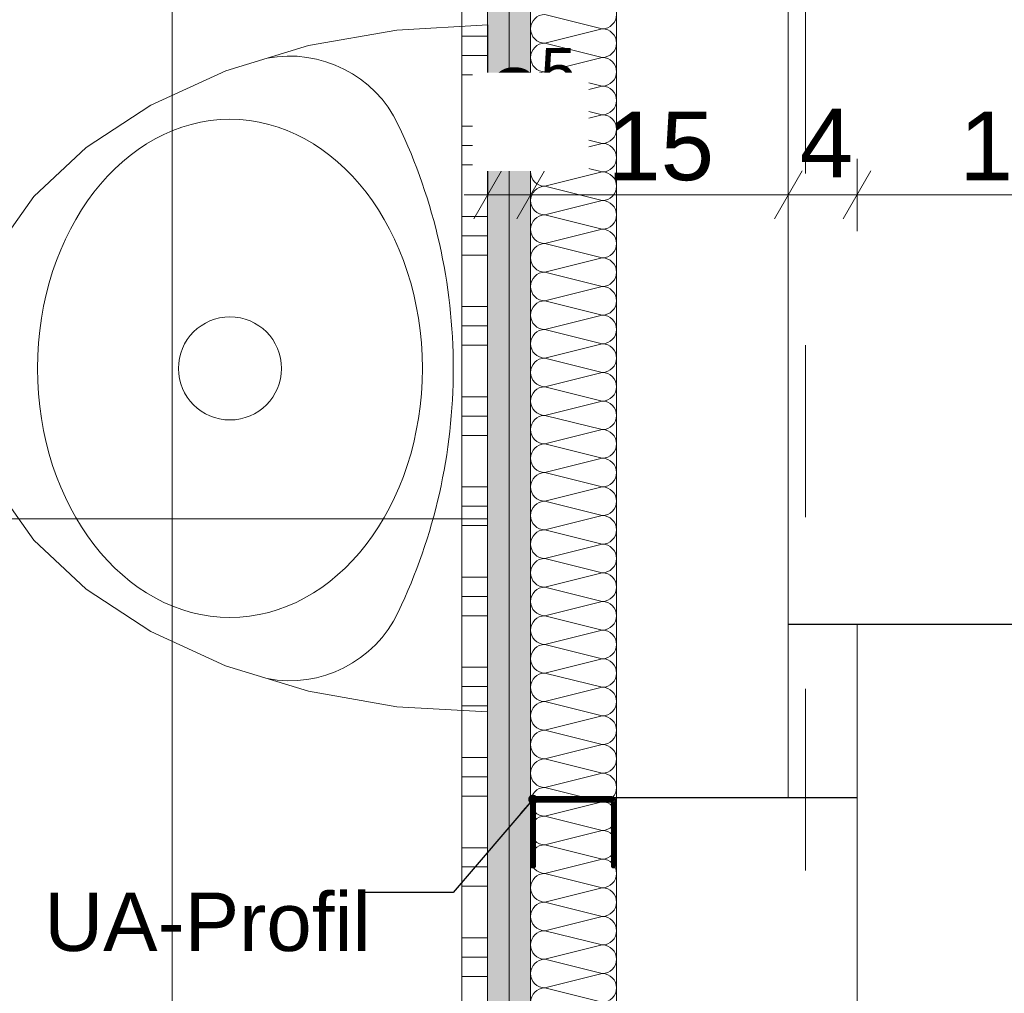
# Model space of a CAD drawing. Header units: metres. Extents: x -3.5 to 65.3, y -10.9 to 16.7.
# Tile 127 of 225: x 43.273 to 43.846, y 2.33 to 2.897. Entities that reach past the tile are written whole.
import ezdxf

# ---------------------------------------------------------------- set-up
doc = ezdxf.new("R2010")
doc.units = ezdxf.units.M
doc.header["$MEASUREMENT"] = 0
for name, pattern in [('DASHED', [0.015, 0.007, -0.008]), ('Strichlinie doppelt', [0.218722, 0.105833, -0.042333, 0.028222, -0.042333]), ('Wipeout_Contour', [1, 0, -1])]:
    doc.linetypes.add(name, pattern=pattern)
for name, color, linetype in [('102 - Bemaßung_ Beschriftung.Detail_ Ausschnitt', 7, 'Continuous'), ('451 - Universal.Achsen Raster', 7, 'Continuous'), ('654 - Abdeckung.Wand Belag', 7, 'Continuous'), ('660 - Unterkonstruktion.Trockenbau', 7, 'Continuous'), ('Neubau_102 - Bemaßung_ Beschriftung.Detail_ Ausschnitt', 7, 'Continuous'), ('Neubau_606 - Struktur.Wand Innen Ausbau', 7, 'Continuous'), ('Neubau_650 - Abdeckung.Fußboden Aufbau', 7, 'Continuous'), ('Neubau_702 - Einrichtung.Möbel Sanitär', 7, 'Continuous'), ('Neubau_802 - HKLSE.Sanitär', 7, 'Continuous')]:
    doc.layers.add(name, color=color, linetype=linetype)
doc.styles.add('ERSTELLTER_STIL_1', font='txt')
doc.dimstyles.new('ERSTELLTER_STIL__1', dxfattribs={"dimtxt": 0.04, "dimasz": 0.02128, "dimexe": 0.18, "dimexo": 0.0625, "dimgap": 0, "dimtad": 1, "dimtih": 1, "dimtoh": 1, "dimzin": 0, "dimdsep": 46, "dimtxsty": 'ERSTELLTER_STIL_1', "dimblk": 'ARROWHEAD_2', "dimblk1": 'ARROWHEAD_2', "dimblk2": 'ARROWHEAD_2', "dimcen": 0.09, "dimse1": 1, "dimse2": 1, "dimclrd": 7, "dimclre": 7, "dimclrt": 7, "dimazin": 0, "dimtfac": 1, "dimtdec": 4, "dimtmove": 0, "dimatfit": 3, "dimfxl": 1, "dimtolj": 1, "dimtzin": 0, "dimarcsym": 0})
doc.dimstyles.new('ERSTELLTER_STIL__2', dxfattribs={"dimtxt": 0.04, "dimasz": 0.02128, "dimexe": 0.18, "dimexo": 0.0625, "dimgap": 0, "dimtad": 1, "dimtih": 1, "dimtoh": 1, "dimzin": 0, "dimdsep": 46, "dimtxsty": 'ERSTELLTER_STIL_1', "dimblk": 'ARROWHEAD_2', "dimblk1": 'ARROWHEAD_2', "dimblk2": 'ARROWHEAD_2', "dimcen": 0.09, "dimse1": 1, "dimse2": 1, "dimclrd": 7, "dimclre": 7, "dimclrt": 7, "dimazin": 0, "dimtfac": 1, "dimtdec": 4, "dimtmove": 2, "dimatfit": 3, "dimfxl": 1, "dimtolj": 1, "dimtzin": 0, "dimarcsym": 0})
doc.dimstyles.new('ERSTELLTER_STIL__3', dxfattribs={"dimtxt": 0.04, "dimasz": 0.02128, "dimexe": 0.18, "dimexo": 0.0625, "dimgap": 0, "dimtad": 1, "dimzin": 0, "dimdsep": 46, "dimtxsty": 'ERSTELLTER_STIL_1', "dimblk": 'ARROWHEAD_2', "dimblk1": 'ARROWHEAD_2', "dimblk2": 'ARROWHEAD_2', "dimcen": 0.09, "dimse1": 1, "dimse2": 1, "dimclrd": 7, "dimclre": 7, "dimclrt": 7, "dimazin": 0, "dimtfac": 1, "dimtdec": 4, "dimtmove": 0, "dimatfit": 3, "dimfxl": 1, "dimtolj": 1, "dimtzin": 0, "dimarcsym": 0})
doc.dimstyles.new('ERSTELLTER_STIL__4', dxfattribs={"dimtxt": 0.04, "dimasz": 0.02128, "dimexe": 0.18, "dimexo": 0.0625, "dimgap": 0, "dimtad": 1, "dimzin": 0, "dimdsep": 46, "dimtxsty": 'ERSTELLTER_STIL_1', "dimblk": 'ARROWHEAD_2', "dimblk1": 'ARROWHEAD_2', "dimblk2": 'ARROWHEAD_2', "dimcen": 0.09, "dimse1": 1, "dimse2": 1, "dimclrd": 7, "dimclre": 7, "dimclrt": 7, "dimazin": 0, "dimtfac": 1, "dimtdec": 4, "dimtmove": 2, "dimatfit": 3, "dimfxl": 1, "dimtolj": 1, "dimtzin": 0, "dimarcsym": 0})
doc.dimstyles.new('ERSTELLTER_STIL__5', dxfattribs={"dimtxt": 0.04, "dimasz": 0.02128, "dimexe": 0.18, "dimexo": 0.0625, "dimgap": 0, "dimtad": 1, "dimtih": 1, "dimtoh": 1, "dimzin": 0, "dimdsep": 46, "dimtxsty": 'ERSTELLTER_STIL_1', "dimblk": 'ARROWHEAD_2', "dimblk1": 'ARROWHEAD_2', "dimblk2": 'ARROWHEAD_2', "dimcen": 0.09, "dimclrd": 7, "dimclre": 7, "dimclrt": 7, "dimazin": 0, "dimtfac": 1, "dimtdec": 4, "dimtmove": 0, "dimatfit": 3, "dimfxl": 1, "dimtolj": 1, "dimtzin": 0, "dimarcsym": 0})
doc.dimstyles.new('ERSTELLTER_STIL__6', dxfattribs={"dimtxt": 0.04, "dimasz": 0.02128, "dimexe": 0.18, "dimexo": 0.0625, "dimgap": 0, "dimtad": 1, "dimzin": 0, "dimdsep": 46, "dimtxsty": 'ERSTELLTER_STIL_1', "dimblk": 'ARROWHEAD_2', "dimblk1": 'ARROWHEAD_2', "dimblk2": 'ARROWHEAD_2', "dimcen": 0.09, "dimclrd": 7, "dimclre": 7, "dimclrt": 7, "dimazin": 0, "dimtfac": 1, "dimtdec": 4, "dimtmove": 0, "dimatfit": 3, "dimfxl": 1, "dimtolj": 1, "dimtzin": 0, "dimarcsym": 0})
doc.dimstyles.new('ERSTELLTER_STIL__7', dxfattribs={"dimtxt": 0.18, "dimasz": 0.010944, "dimexe": 0.18, "dimexo": 0.0625, "dimgap": 0, "dimtad": 0, "dimtih": 1, "dimtoh": 1, "dimdec": 4, "dimzin": 0, "dimdsep": 46, "dimcen": 0.09, "dimadec": 0, "dimazin": 0, "dimtfac": 1, "dimtdec": 4, "dimtmove": 0, "dimatfit": 3, "dimldrblk": 'ARROWHEAD_11', "dimfxl": 1, "dimtolj": 1, "dimtzin": 0, "dimarcsym": 0})
pattern_1 = [(45, (0, 0), (-0.0070710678, 0.0070710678), [0, -0.01])]

# ---------------------------------------------------------------- blocks, each defined once
blk = doc.blocks.new('*X67')
at = {"layer": 'Neubau_606 - Struktur.Wand Innen Ausbau', "color": 7, "linetype": 'Continuous', "lineweight": 5}
for p, q in [((43.57832, 2.90001), (43.61165, 2.89168)), ((43.57832, 2.88335), (43.61165, 2.89168)), ((43.57832, 2.88335), (43.61165, 2.87501)), ((43.57832, 2.86668), (43.61165, 2.87501)), ((43.57832, 2.86668), (43.61165, 2.85835)), ((43.57832, 2.85001), (43.61165, 2.85835)), ((43.57832, 2.85001), (43.61165, 2.84168)), ((43.57832, 2.83335), (43.61165, 2.84168)), ((43.57832, 2.83335), (43.61165, 2.82501)), ((43.57832, 2.81668), (43.61165, 2.82501)), ((43.57832, 2.81668), (43.61165, 2.80835)), ((43.57832, 2.80001), (43.61165, 2.80835)), ((43.57832, 2.80001), (43.61165, 2.79168)), ((43.57832, 2.78335), (43.61165, 2.79168)), ((43.57832, 2.78335), (43.61165, 2.77501)), ((43.57832, 2.76668), (43.61165, 2.77501)), ((43.57832, 2.76668), (43.61165, 2.75835)), ((43.57832, 2.75001), (43.61165, 2.75835)), ((43.57832, 2.75001), (43.61165, 2.74168)), ((43.57832, 2.73335), (43.61165, 2.74168)), ((43.57832, 2.73335), (43.61165, 2.72501)), ((43.57832, 2.71668), (43.61165, 2.72501)), ((43.57832, 2.71668), (43.61165, 2.70835)), ((43.57832, 2.70001), (43.61165, 2.70835)), ((43.57832, 2.70001), (43.61165, 2.69168)), ((43.57832, 2.68335), (43.61165, 2.69168)), ((43.57832, 2.68335), (43.61165, 2.67501)), ((43.57832, 2.66668), (43.61165, 2.67501)), ((43.57832, 2.66668), (43.61165, 2.65835)), ((43.57832, 2.65001), (43.61165, 2.65835)), ((43.57832, 2.65001), (43.61165, 2.64168)), ((43.57832, 2.63335), (43.61165, 2.64168)), ((43.57832, 2.63335), (43.61165, 2.62501)), ((43.57832, 2.61668), (43.61165, 2.62501)), ((43.57832, 2.61668), (43.61165, 2.60835)), ((43.57832, 2.60001), (43.61165, 2.60835)), ((43.57832, 2.60001), (43.61165, 2.59168)), ((43.57832, 2.58335), (43.61165, 2.59168)), ((43.57832, 2.58335), (43.61165, 2.57501)), ((43.57832, 2.56668), (43.61165, 2.57501)), ((43.57832, 2.56668), (43.61165, 2.55835)), ((43.57832, 2.55001), (43.61165, 2.55835)), ((43.57832, 2.55001), (43.61165, 2.54168)), ((43.57832, 2.53335), (43.61165, 2.54168)), ((43.57832, 2.53335), (43.61165, 2.52501)), ((43.57832, 2.51668), (43.61165, 2.52501)), ((43.57832, 2.51668), (43.61165, 2.50835)), ((43.57832, 2.50001), (43.61165, 2.50835)), ((43.57832, 2.50001), (43.61165, 2.49168)), ((43.57832, 2.48335), (43.61165, 2.49168)), ((43.57832, 2.48335), (43.61165, 2.47501)), ((43.57832, 2.46668), (43.61165, 2.47501)), ((43.57832, 2.46668), (43.61165, 2.45835)), ((43.57832, 2.45001), (43.61165, 2.45835)), ((43.57832, 2.45001), (43.61165, 2.44168)), ((43.57832, 2.43335), (43.61165, 2.44168)), ((43.57832, 2.43335), (43.61165, 2.42501)), ((43.57832, 2.41668), (43.61165, 2.42501)), ((43.57832, 2.41668), (43.61165, 2.40835)), ((43.57832, 2.40001), (43.61165, 2.40835)), ((43.57832, 2.40001), (43.61165, 2.39168)), ((43.57832, 2.38335), (43.61165, 2.39168)), ((43.57832, 2.38335), (43.61165, 2.37501)), ((43.57832, 2.36668), (43.61165, 2.37501)), ((43.57832, 2.36668), (43.61165, 2.35835)), ((43.57832, 2.35001), (43.61165, 2.35835)), ((43.57832, 2.35001), (43.61165, 2.34168)), ((43.57832, 2.33335), (43.61165, 2.34168)), ((43.57832, 2.33335), (43.61165, 2.32501))]:
    blk.add_line(p, q, dxfattribs=at)
for centre, start, end in [((43.57832, 2.89168), 90.00002, 180.00002), ((43.61165, 2.90001), 270.00002, 0.00002), ((43.57832, 2.89168), 180.00002, 270.00002), ((43.61165, 2.88335), 0.00002, 90.00002), ((43.57832, 2.87501), 90.00002, 180.00002), ((43.61165, 2.88335), 270.00002, 0.00002), ((43.57832, 2.87501), 180.00002, 270.00002), ((43.61165, 2.86668), 0.00002, 90.00002), ((43.57832, 2.85835), 90.00002, 180.00002), ((43.61165, 2.86668), 270.00002, 0.00002), ((43.57832, 2.85835), 180.00002, 270.00002), ((43.61165, 2.85001), 0.00002, 90.00002), ((43.57832, 2.84168), 90.00002, 180.00002), ((43.61165, 2.85001), 270.00002, 0.00002), ((43.57832, 2.84168), 180.00002, 270.00002), ((43.61165, 2.83335), 0.00002, 90.00002), ((43.57832, 2.82501), 90.00002, 180.00002), ((43.61165, 2.83335), 270.00002, 0.00002), ((43.57832, 2.82501), 180.00002, 270.00002), ((43.61165, 2.81668), 0.00002, 90.00002), ((43.57832, 2.80835), 90.00002, 180.00002), ((43.61165, 2.81668), 270.00002, 0.00002), ((43.57832, 2.80835), 180.00002, 270.00002), ((43.61165, 2.80001), 0.00002, 90.00002), ((43.57832, 2.79168), 90.00002, 180.00002), ((43.61165, 2.80001), 270.00002, 0.00002), ((43.57832, 2.79168), 180.00002, 270.00002), ((43.61165, 2.78335), 0.00002, 90.00002), ((43.57832, 2.77501), 90.00002, 180.00002), ((43.61165, 2.78335), 270.00002, 0.00002), ((43.57832, 2.77501), 180.00002, 270.00002), ((43.61165, 2.76668), 0.00002, 90.00002), ((43.57832, 2.75835), 90.00002, 180.00002), ((43.61165, 2.76668), 270.00002, 0.00002), ((43.57832, 2.75835), 180.00002, 270.00002), ((43.61165, 2.75001), 0.00002, 90.00002), ((43.57832, 2.74168), 90.00002, 180.00002), ((43.61165, 2.75001), 270.00002, 0.00002), ((43.57832, 2.74168), 180.00002, 270.00002), ((43.61165, 2.73335), 0.00002, 90.00002), ((43.57832, 2.72501), 90.00002, 180.00002), ((43.61165, 2.73335), 270.00002, 0.00002), ((43.57832, 2.72501), 180.00002, 270.00002), ((43.61165, 2.71668), 0.00002, 90.00002), ((43.57832, 2.70835), 90.00002, 180.00002), ((43.61165, 2.71668), 270.00002, 0.00002), ((43.57832, 2.70835), 180.00002, 270.00002), ((43.61165, 2.70001), 0.00002, 90.00002), ((43.57832, 2.69168), 90.00002, 180.00002), ((43.61165, 2.70001), 270.00002, 0.00002), ((43.57832, 2.69168), 180.00002, 270.00002), ((43.61165, 2.68335), 0.00002, 90.00002), ((43.57832, 2.67501), 90.00002, 180.00002), ((43.61165, 2.68335), 270.00002, 0.00002), ((43.57832, 2.67501), 180.00002, 270.00002), ((43.61165, 2.66668), 0.00002, 90.00002), ((43.57832, 2.65835), 90.00002, 180.00002), ((43.61165, 2.66668), 270.00002, 0.00002), ((43.57832, 2.65835), 180.00002, 270.00002), ((43.61165, 2.65001), 0.00002, 90.00002), ((43.57832, 2.64168), 90.00002, 180.00002), ((43.61165, 2.65001), 270.00002, 0.00002), ((43.57832, 2.64168), 180.00002, 270.00002), ((43.61165, 2.63335), 0.00002, 90.00002), ((43.57832, 2.62501), 90.00002, 180.00002), ((43.61165, 2.63335), 270.00002, 0.00002), ((43.57832, 2.62501), 180.00002, 270.00002), ((43.61165, 2.61668), 0.00002, 90.00002), ((43.57832, 2.60835), 90.00002, 180.00002), ((43.61165, 2.61668), 270.00002, 0.00002), ((43.57832, 2.60835), 180.00002, 270.00002), ((43.61165, 2.60001), 0.00002, 90.00002), ((43.57832, 2.59168), 90.00002, 180.00002), ((43.61165, 2.60001), 270.00002, 0.00002), ((43.57832, 2.59168), 180.00002, 270.00002), ((43.61165, 2.58335), 0.00002, 90.00002), ((43.57832, 2.57501), 90.00002, 180.00002), ((43.61165, 2.58335), 270.00002, 0.00002), ((43.57832, 2.57501), 180.00002, 270.00002), ((43.61165, 2.56668), 0.00002, 90.00002), ((43.57832, 2.55835), 90.00002, 180.00002), ((43.61165, 2.56668), 270.00002, 0.00002), ((43.57832, 2.55835), 180.00002, 270.00002), ((43.61165, 2.55001), 0.00002, 90.00002), ((43.57832, 2.54168), 90.00002, 180.00002), ((43.61165, 2.55001), 270.00002, 0.00002), ((43.57832, 2.54168), 180.00002, 270.00002), ((43.61165, 2.53335), 0.00002, 90.00002), ((43.57832, 2.52501), 90.00002, 180.00002), ((43.61165, 2.53335), 270.00002, 0.00002), ((43.57832, 2.52501), 180.00002, 270.00002), ((43.61165, 2.51668), 0.00002, 90.00002), ((43.57832, 2.50835), 90.00002, 180.00002), ((43.61165, 2.51668), 270.00002, 0.00002), ((43.57832, 2.50835), 180.00002, 270.00002), ((43.61165, 2.50001), 0.00002, 90.00002), ((43.57832, 2.49168), 90.00002, 180.00002), ((43.61165, 2.50001), 270.00002, 0.00002), ((43.57832, 2.49168), 180.00002, 270.00002), ((43.61165, 2.48335), 0.00002, 90.00002), ((43.57832, 2.47501), 90.00002, 180.00002), ((43.61165, 2.48335), 270.00002, 0.00002), ((43.57832, 2.47501), 180.00002, 270.00002), ((43.61165, 2.46668), 0.00002, 90.00002), ((43.57832, 2.45835), 90.00002, 180.00002), ((43.61165, 2.46668), 270.00002, 0.00002), ((43.57832, 2.45835), 180.00002, 270.00002), ((43.61165, 2.45001), 0.00002, 90.00002), ((43.57832, 2.44168), 90.00002, 180.00002), ((43.61165, 2.45001), 270.00002, 0.00002), ((43.57832, 2.44168), 180.00002, 270.00002), ((43.61165, 2.43335), 0.00002, 90.00002), ((43.57832, 2.42501), 90.00002, 180.00002), ((43.61165, 2.43335), 270.00002, 0.00002), ((43.57832, 2.42501), 180.00002, 270.00002), ((43.61165, 2.41668), 0.00002, 90.00002), ((43.57832, 2.40835), 90.00002, 180.00002), ((43.61165, 2.41668), 270.00002, 0.00002), ((43.57832, 2.40835), 180.00002, 270.00002), ((43.61165, 2.40001), 0.00002, 90.00002), ((43.57832, 2.39168), 90.00002, 180.00002), ((43.61165, 2.40001), 270.00002, 0.00002), ((43.57832, 2.39168), 180.00002, 270.00002), ((43.61165, 2.38335), 0.00002, 90.00002), ((43.57832, 2.37501), 90.00002, 180.00002), ((43.61165, 2.38335), 270.00002, 0.00002), ((43.57832, 2.37501), 180.00002, 270.00002), ((43.61165, 2.36668), 0.00002, 90.00002), ((43.57832, 2.35835), 90.00002, 180.00002), ((43.61165, 2.36668), 270.00002, 0.00002), ((43.57832, 2.35835), 180.00002, 270.00002), ((43.61165, 2.35001), 0.00002, 90.00002), ((43.57832, 2.34168), 90.00002, 180.00002), ((43.61165, 2.35001), 270.00002, 0.00002), ((43.57832, 2.34168), 180.00002, 270.00002), ((43.61165, 2.33335), 0.00002, 90.00002), ((43.57832, 2.32501), 90.00002, 180.00002), ((43.61165, 2.33335), 270.00002, 0.00002)]:
    blk.add_arc(centre, 0.00833, start, end, dxfattribs=at)
blk = doc.blocks.new('*X96')
at = {"layer": '654 - Abdeckung.Wand Belag', "color": 7, "linetype": 'Continuous', "lineweight": 5}
for p, q in [((43.52999, 2.8875), (43.54499, 2.8875)), ((43.52999, 2.87625), (43.54499, 2.87625)), ((43.52999, 2.865), (43.54499, 2.865)), ((43.52999, 2.835), (43.54499, 2.835)), ((43.52999, 2.82375), (43.54499, 2.82375)), ((43.52999, 2.8125), (43.54499, 2.8125)), ((43.52999, 2.7825), (43.54499, 2.7825)), ((43.52999, 2.77125), (43.54499, 2.77125)), ((43.52999, 2.76), (43.54499, 2.76)), ((43.52999, 2.73), (43.54499, 2.73)), ((43.52999, 2.71875), (43.54499, 2.71875)), ((43.52999, 2.7075), (43.54499, 2.7075)), ((43.52999, 2.6775), (43.54499, 2.6775)), ((43.52999, 2.66625), (43.54499, 2.66625)), ((43.52999, 2.655), (43.54499, 2.655)), ((43.52999, 2.625), (43.54499, 2.625)), ((43.52999, 2.61375), (43.54499, 2.61375)), ((43.52999, 2.6025), (43.54499, 2.6025)), ((43.52999, 2.5725), (43.54499, 2.5725)), ((43.52999, 2.56125), (43.54499, 2.56125)), ((43.52999, 2.55), (43.54499, 2.55)), ((43.52999, 2.52), (43.54499, 2.52)), ((43.52999, 2.50875), (43.54499, 2.50875)), ((43.52999, 2.4975), (43.54499, 2.4975)), ((43.52999, 2.4675), (43.54499, 2.4675)), ((43.52999, 2.45625), (43.54499, 2.45625)), ((43.52999, 2.445), (43.54499, 2.445)), ((43.52999, 2.415), (43.54499, 2.415)), ((43.52999, 2.40375), (43.54499, 2.40375)), ((43.52999, 2.3925), (43.54499, 2.3925)), ((43.52999, 2.3625), (43.54499, 2.3625)), ((43.52999, 2.35125), (43.54499, 2.35125)), ((43.52999, 2.34), (43.54499, 2.34))]:
    blk.add_line(p, q, dxfattribs=at)
blk = doc.blocks.new('*D177')
at = {"layer": '102 - Bemaßung_ Beschriftung.Detail_ Ausschnitt', "color": 7, "linetype": 'Continuous', "lineweight": 5}
for p, q in [((41.86494, 1.0763), (41.86494, 1.1183)), ((43.54499, 1.0763), (43.54499, 1.1183)), ((41.85186, 1.0833), (41.86802, 1.1113)), ((41.87302, 1.1113), (41.85686, 1.0833)), ((43.55307, 1.1113), (43.53691, 1.0833)), ((41.86494, 1.0973), (43.54499, 1.0973))]:
    blk.add_line(p, q, dxfattribs=at)
at = {"layer": '102 - Bemaßung_ Beschriftung.Detail_ Ausschnitt', "color": 7, "lineweight": 5, "insert": (42.65175, 1.1053), "char_height": 0.04, "attachment_point": 7, "style": 'ERSTELLTER_STIL_1'}
blk.add_mtext('\\A1;{\\pql;\\fArial|b0|i0|c0|p38;1,68}', dxfattribs=at)
blk = doc.blocks.new('ARROWHEAD_2')
at = {"color": 0, "linetype": 'Continuous', "lineweight": 0}
for p, q in [((-0.378, -0.655), (0.378, 0.655)), ((0, 0), (-1, 0))]:
    blk.add_line(p, q, dxfattribs=at)
blk = doc.blocks.new('*D178')
at = {"layer": '102 - Bemaßung_ Beschriftung.Detail_ Ausschnitt', "color": 7, "linetype": 'Continuous', "lineweight": 5}
for p, q in [((43.54499, 1.0763), (43.54499, 1.1183)), ((43.61999, 1.0763), (43.61999, 1.1183)), ((43.55307, 1.1113), (43.53691, 1.0833)), ((43.62807, 1.1113), (43.61191, 1.0833)), ((43.54499, 1.0973), (43.61999, 1.0973))]:
    blk.add_line(p, q, dxfattribs=at)
at = {"layer": '102 - Bemaßung_ Beschriftung.Detail_ Ausschnitt', "color": 7, "lineweight": 5, "insert": (43.55729, 1.11636), "char_height": 0.04, "attachment_point": 7, "style": 'ERSTELLTER_STIL_1'}
blk.add_mtext('\\A1;{\\pql;\\fArial|b0|i0|c0|p38;7\\fArial|b0|i0|c0|p38;\\A1{\\H.66x;\\S5^  ;}}', dxfattribs=at)
at = {"color": 254, "linetype": 'Wipeout_Contour', "lineweight": 0, "ltscale": 174.400681}
blk.add_wipeout([(43.54872, 1.10823), (43.61625, 1.10823), (43.61625, 1.16537), (43.54872, 1.16537)], dxfattribs=at).dxf.layer = '102 - Bemaßung_ Beschriftung.Detail_ Ausschnitt'
blk = doc.blocks.new('*D253')
at = {"layer": '102 - Bemaßung_ Beschriftung.Detail_ Ausschnitt', "color": 7, "linetype": 'Continuous', "lineweight": 5}
for p, q in [((43.54499, 2.77398), (43.54499, 2.81598)), ((43.56999, 2.77398), (43.56999, 2.81598)), ((43.55307, 2.80898), (43.53691, 2.78098)), ((43.57807, 2.80898), (43.56191, 2.78098)), ((43.5313, 2.79498), (43.54499, 2.79498)), ((43.54499, 2.79498), (43.56999, 2.79498))]:
    blk.add_line(p, q, dxfattribs=at)
at = {"layer": '102 - Bemaßung_ Beschriftung.Detail_ Ausschnitt', "color": 7, "lineweight": 5, "insert": (43.54479, 2.81707), "char_height": 0.04, "attachment_point": 7, "style": 'ERSTELLTER_STIL_1'}
blk.add_mtext('\\A1;{\\pql;\\fArial|b0|i0|c0|p38;2\\fArial|b0|i0|c0|p38;\\A1{\\H.66x;\\S5^  ;}}', dxfattribs=at)
at = {"color": 254, "linetype": 'Wipeout_Contour', "lineweight": 0, "ltscale": 174.660452}
blk.add_wipeout([(43.53622, 2.80893), (43.60375, 2.80893), (43.60375, 2.86607), (43.53622, 2.86607)], dxfattribs=at).dxf.layer = '102 - Bemaßung_ Beschriftung.Detail_ Ausschnitt'
blk = doc.blocks.new('*D254')
at = {"layer": '102 - Bemaßung_ Beschriftung.Detail_ Ausschnitt', "color": 7, "linetype": 'Continuous', "lineweight": 5}
for p, q in [((43.71999, 2.77398), (43.71999, 2.81598)), ((43.57807, 2.80898), (43.56191, 2.78098)), ((43.72807, 2.80898), (43.71191, 2.78098)), ((43.56999, 2.79498), (43.71999, 2.79498))]:
    blk.add_line(p, q, dxfattribs=at)
at = {"layer": '102 - Bemaßung_ Beschriftung.Detail_ Ausschnitt', "color": 7, "lineweight": 5, "insert": (43.61463, 2.80298), "char_height": 0.04, "attachment_point": 7, "style": 'ERSTELLTER_STIL_1'}
blk.add_mtext('\\A1;{\\pql;\\fArial|b0|i0|c0|p38;15}', dxfattribs=at)
at = {"color": 254, "linetype": 'Wipeout_Contour', "lineweight": 0, "ltscale": 174.660452}
blk.add_wipeout([(43.53622, 2.80893), (43.60375, 2.80893), (43.60375, 2.86607), (43.53622, 2.86607)], dxfattribs=at).dxf.layer = '102 - Bemaßung_ Beschriftung.Detail_ Ausschnitt'
blk = doc.blocks.new('*D255')
at = {"layer": '102 - Bemaßung_ Beschriftung.Detail_ Ausschnitt', "color": 7, "linetype": 'Continuous', "lineweight": 5}
for p, q in [((43.71999, 2.77398), (43.71999, 2.81598)), ((43.75999, 2.77398), (43.75999, 2.81598)), ((43.72807, 2.80898), (43.71191, 2.78098)), ((43.76807, 2.80898), (43.75191, 2.78098)), ((43.71999, 2.79498), (43.75999, 2.79498))]:
    blk.add_line(p, q, dxfattribs=at)
at = {"layer": '102 - Bemaßung_ Beschriftung.Detail_ Ausschnitt', "color": 7, "lineweight": 5, "insert": (43.72668, 2.80519), "char_height": 0.04, "attachment_point": 7, "style": 'ERSTELLTER_STIL_1'}
blk.add_mtext('\\A1;{\\pql;\\fArial|b0|i0|c0|p38;4}', dxfattribs=at)
blk = doc.blocks.new('*D256')
at = {"layer": '102 - Bemaßung_ Beschriftung.Detail_ Ausschnitt', "color": 7, "linetype": 'Continuous', "lineweight": 5}
for p, q in [((43.75999, 2.77398), (43.75999, 2.81598)), ((43.93999, 2.77398), (43.93999, 2.81598)), ((43.76807, 2.80898), (43.75191, 2.78098)), ((43.94807, 2.80898), (43.93191, 2.78098)), ((43.75999, 2.79498), (43.93999, 2.79498))]:
    blk.add_line(p, q, dxfattribs=at)
at = {"layer": '102 - Bemaßung_ Beschriftung.Detail_ Ausschnitt', "color": 7, "lineweight": 5, "char_height": 0.04, "attachment_point": 7, "style": 'ERSTELLTER_STIL_1'}
for s, insert in [('\\A1;{\\pql;\\fArial|b0|i0|c0|p38;2\\fArial|b0|i0|c0|p38;\\A1{\\H.66x;\\S5^  ;}}', (43.93734, 2.82085)), ('\\A1;{\\pql;\\fArial|b0|i0|c0|p38;18}', (43.81964, 2.80298))]:
    blk.add_mtext(s, dxfattribs=dict(at, insert=insert))
at = {"color": 254, "linetype": 'Wipeout_Contour', "lineweight": 0, "ltscale": 176.228221}
blk.add_wipeout([(43.92877, 2.81272), (43.9963, 2.81272), (43.9963, 2.86986), (43.92877, 2.86986)], dxfattribs=at).dxf.layer = '102 - Bemaßung_ Beschriftung.Detail_ Ausschnitt'
blk = doc.blocks.new('*D274')
at = {"layer": '102 - Bemaßung_ Beschriftung.Detail_ Ausschnitt', "color": 7, "linetype": 'Continuous', "lineweight": 5}
for p, q in [((43.03099, 2.45209), (43.05899, 2.43592)), ((43.06599, 2.444), (43.02399, 2.444)), ((43.04499, 2.164), (43.04499, 2.444)), ((43.03099, 2.17208), (43.05899, 2.15591)), ((43.06599, 2.164), (43.02399, 2.164))]:
    blk.add_line(p, q, dxfattribs=at)
at = {"layer": '102 - Bemaßung_ Beschriftung.Detail_ Ausschnitt', "color": 7, "lineweight": 5, "insert": (43.03699, 2.27365), "char_height": 0.04, "attachment_point": 7, "rotation": 90, "style": 'ERSTELLTER_STIL_1'}
blk.add_mtext('\\A1;{\\pql;\\fArial|b0|i0|c0|p38;28}', dxfattribs=at)
blk = doc.blocks.new('*D275')
at = {"layer": '102 - Bemaßung_ Beschriftung.Detail_ Ausschnitt', "color": 7, "linetype": 'Continuous', "lineweight": 5}
for p, q in [((43.04499, 2.944), (43.04499, 2.95769)), ((43.05899, 2.93592), (43.03099, 2.95209)), ((43.06599, 2.944), (43.02399, 2.944)), ((43.04499, 2.444), (43.04499, 2.944)), ((43.03099, 2.45209), (43.05899, 2.43592)), ((43.06599, 2.444), (43.02399, 2.444))]:
    blk.add_line(p, q, dxfattribs=at)
at = {"layer": '102 - Bemaßung_ Beschriftung.Detail_ Ausschnitt', "color": 7, "lineweight": 5, "insert": (43.03699, 2.66365), "char_height": 0.04, "attachment_point": 7, "rotation": 90, "style": 'ERSTELLTER_STIL_1'}
blk.add_mtext('\\A1;{\\pql;\\fArial|b0|i0|c0|p38;50}', dxfattribs=at)
blk = doc.blocks.new('*D281')
at = {"layer": '102 - Bemaßung_ Beschriftung.Detail_ Ausschnitt', "color": 7, "linetype": 'Continuous', "lineweight": 5}
for p, q in [((44.05599, 2.55306), (44.08399, 2.53689)), ((44.09099, 2.54498), (44.04899, 2.54498)), ((44.06999, 2.04498), (44.06999, 2.54498)), ((44.05599, 2.05306), (44.08399, 2.03689)), ((44.09099, 2.04498), (44.04899, 2.04498))]:
    blk.add_line(p, q, dxfattribs=at)
at = {"layer": '102 - Bemaßung_ Beschriftung.Detail_ Ausschnitt', "color": 7, "lineweight": 5, "insert": (44.06199, 2.26462), "char_height": 0.04, "attachment_point": 7, "rotation": 90, "style": 'ERSTELLTER_STIL_1'}
blk.add_mtext('\\A1;{\\pql;\\fArial|b0|i0|c0|p38;50}', dxfattribs=at)
blk = doc.blocks.new('*D282')
at = {"layer": '102 - Bemaßung_ Beschriftung.Detail_ Ausschnitt', "color": 7, "linetype": 'Continuous', "lineweight": 5}
for p, q in [((44.05599, 3.01306), (44.08399, 2.99689)), ((44.09099, 3.00498), (44.04899, 3.00498)), ((44.06999, 2.54498), (44.06999, 3.00498)), ((44.05599, 2.55306), (44.08399, 2.53689)), ((44.09099, 2.54498), (44.04899, 2.54498))]:
    blk.add_line(p, q, dxfattribs=at)
at = {"layer": '102 - Bemaßung_ Beschriftung.Detail_ Ausschnitt', "color": 7, "lineweight": 5, "insert": (44.06199, 2.69922), "char_height": 0.04, "attachment_point": 7, "rotation": 90, "style": 'ERSTELLTER_STIL_1'}
blk.add_mtext('\\A1;{\\pql;\\fArial|b0|i0|c0|p38;46}', dxfattribs=at)
blk = doc.blocks.new('*D399')
at = {"layer": '102 - Bemaßung_ Beschriftung.Detail_ Ausschnitt', "color": 7, "linetype": 'Continuous', "lineweight": 5}
for p, q in [((43.21199, 0.9763), (43.21199, 1.0183)), ((43.54499, 0.9763), (43.54499, 1.0183)), ((43.22007, 1.0113), (43.20391, 0.9833)), ((43.53691, 0.9833), (43.55307, 1.0113)), ((43.21199, 0.9973), (43.54499, 0.9973)), ((43.54499, 0.9973), (43.55868, 0.9973))]:
    blk.add_line(p, q, dxfattribs=at)
at = {"layer": '102 - Bemaßung_ Beschriftung.Detail_ Ausschnitt', "color": 7, "lineweight": 5, "insert": (43.33812, 1.00461), "char_height": 0.04, "attachment_point": 7, "style": 'ERSTELLTER_STIL_1'}
blk.add_mtext('\\A1;{\\pql;\\fArial|b0|i0|c0|p38;33\\fArial|b0|i0|c0|p38;\\A1{\\H.66x;\\S3^  ;}}', dxfattribs=at)
blk = doc.blocks.new('*D424')
at = {"layer": '102 - Bemaßung_ Beschriftung.Detail_ Ausschnitt', "color": 7, "linetype": 'Continuous', "lineweight": 5}
for p, q in [((40.12997, 3.29317), (40.12997, 3.33517)), ((40.13806, 3.32817), (40.12189, 3.30017)), ((43.55307, 3.32817), (43.53691, 3.30017)), ((40.12997, 3.31417), (43.54499, 3.31417))]:
    blk.add_line(p, q, dxfattribs=at)
at = {"color": 254, "linetype": 'Wipeout_Contour', "lineweight": 0, "ltscale": 167.894634}
blk.add_wipeout([(41.76675, 3.31467), (41.90821, 3.31467), (41.90821, 3.36967), (41.76675, 3.36967)], dxfattribs=at).dxf.layer = '102 - Bemaßung_ Beschriftung.Detail_ Ausschnitt'
at = {"layer": '102 - Bemaßung_ Beschriftung.Detail_ Ausschnitt', "color": 7, "lineweight": 5, "insert": (41.77425, 3.31441), "char_height": 0.04, "attachment_point": 7, "style": 'ERSTELLTER_STIL_1'}
blk.add_mtext('\\A1;{\\pql;\\fArial|b0|i0|c0|p38;3,41\\fArial|b0|i0|c0|p38;\\A1{\\H.66x;\\S5^  ;}}', dxfattribs=at)
blk = doc.blocks.new('*D425')
at = {"layer": '102 - Bemaßung_ Beschriftung.Detail_ Ausschnitt', "color": 7, "linetype": 'Continuous', "lineweight": 5}
for p, q in [((43.54499, 3.29317), (43.54499, 3.33517)), ((43.96499, 3.29317), (43.96499, 3.33517)), ((43.55307, 3.32817), (43.53691, 3.30017)), ((43.97307, 3.32817), (43.95691, 3.30017)), ((40.12997, 3.31417), (43.54499, 3.31417)), ((43.54499, 3.31417), (43.96499, 3.31417))]:
    blk.add_line(p, q, dxfattribs=at)
at = {"color": 254, "linetype": 'Wipeout_Contour', "lineweight": 0, "ltscale": 175.540992}
blk.add_wipeout([(43.71713, 3.31467), (43.79284, 3.31467), (43.79284, 3.36967), (43.71713, 3.36967)], dxfattribs=at).dxf.layer = '102 - Bemaßung_ Beschriftung.Detail_ Ausschnitt'
at = {"layer": '102 - Bemaßung_ Beschriftung.Detail_ Ausschnitt', "color": 7, "lineweight": 5, "insert": (43.72463, 3.32217), "char_height": 0.04, "attachment_point": 7, "style": 'ERSTELLTER_STIL_1'}
blk.add_mtext('\\A1;{\\pql;\\fArial|b0|i0|c0|p38;42}', dxfattribs=at)
blk = doc.blocks.new('*D428')
at = {"layer": '102 - Bemaßung_ Beschriftung.Detail_ Ausschnitt', "color": 7, "linetype": 'Continuous', "lineweight": 5}
for p, q in [((43.34737, 3.72808), (43.37537, 3.71192)), ((43.96499, 3.72), (43.34037, 3.72)), ((43.36137, 0.70998), (43.36137, 3.72)), ((43.34737, 0.71807), (43.37537, 0.7019)), ((43.72999, 0.70998), (43.34037, 0.70998)), ((43.36137, 0.69629), (43.36137, 0.70998))]:
    blk.add_line(p, q, dxfattribs=at)
at = {"color": 254, "linetype": 'Wipeout_Contour', "lineweight": 0, "ltscale": 173.571245}
blk.add_wipeout([(43.36087, 2.15428), (43.36087, 2.2757), (43.30587, 2.2757), (43.30587, 2.15428)], dxfattribs=at).dxf.layer = '102 - Bemaßung_ Beschriftung.Detail_ Ausschnitt'
at = {"layer": '102 - Bemaßung_ Beschriftung.Detail_ Ausschnitt', "color": 7, "lineweight": 5, "insert": (43.35337, 2.16178), "char_height": 0.04, "attachment_point": 7, "rotation": 90, "style": 'ERSTELLTER_STIL_1'}
blk.add_mtext('\\A1;{\\pql;\\fArial|b0|i0|c0|p38;3,01}', dxfattribs=at)
blk = doc.blocks.new('ARROWHEAD_11')
at = {"color": 0, "linetype": 'Continuous', "lineweight": 0}
blk.add_line((0, 0), (-1, 0), dxfattribs=at)
at = {"color": 0, "linetype": 'Continuous', "lineweight": 0, "const_width": 0.25, "flags": 128}
blk.add_lwpolyline([(-0.125, 0, 1), (0.125, 0, 1)], format="xyb", close=True, dxfattribs=at)

msp = doc.modelspace()

# ---------------------------------------------------------------- hatches: boundary and pattern name
at = {"layer": 'Neubau_606 - Struktur.Wand Innen Ausbau', "linetype": 'Continuous', "lineweight": 0, "true_color": 0x000000}
h = msp.add_hatch(dxfattribs=at)
h.set_pattern_fill('Gips_0001', color=18, style=0, pattern_type=2)
h.set_pattern_definition(pattern_1)
h.paths.add_polyline_path([(43.54499, 4.0475), (43.54499, 0.255), (43.55749, 0.255), (43.55749, 4.0475)])
h = msp.add_hatch(dxfattribs=at)
h.set_pattern_fill('Gips_0001', color=18, style=0, pattern_type=2)
h.set_pattern_definition(pattern_1)
h.paths.add_polyline_path([(43.56999, 4.035), (43.55749, 4.035), (43.55749, 0.255), (43.56999, 0.255)])
at = {"layer": 'Neubau_650 - Abdeckung.Fußboden Aufbau', "linetype": 'Continuous', "lineweight": 13, "true_color": 0xafafaf}
h = msp.add_hatch(dxfattribs=at)
h.set_pattern_fill('Raster_60x60_Fuge_2mm_0001', color=253, style=0, pattern_type=2)
h.set_pattern_definition([(0, (42.61, 3.81), (0, 0.602), []), (90, (42.61, 3.81), (-0.602, 0), [])])
h.paths.add_polyline_path([(42.32499, 3.81), (40.37997, 3.81), (40.37997, 0.255), (43.54499, 0.255), (43.54499, 0.33, -0.414214), (43.49499, 0.28, -0.414214), (43.44499, 0.33, -0.414214), (43.39499, 0.28, -0.414214), (43.34499, 0.33, -0.414214), (43.39499, 0.38, -0.414214), (43.44499, 0.33, -0.414214), (43.49499, 0.38, -0.414214), (43.54499, 0.33), (43.54499, 3.81), (43.20999, 3.81), (43.20999, 3.935), (42.32499, 3.935)])

# ---------------------------------------------------------------- linework, layer by layer
at = {"layer": '654 - Abdeckung.Wand Belag', "color": 7, "linetype": 'Continuous', "lineweight": 5, "flags": 128}
for points in [[(43.52999, 3.795), (43.52999, 0.27)], [(43.54499, 0.255), (43.54499, 3.795)]]:
    msp.add_lwpolyline(points, dxfattribs=at)
at = {"layer": 'Neubau_606 - Struktur.Wand Innen Ausbau', "color": 1, "linetype": 'Continuous', "lineweight": 5}
for p, q in [((43.55749, 4.035), (43.55749, 0.255)), ((43.56999, 3.985), (43.56999, 0.70998))]:
    msp.add_line(p, q, dxfattribs=at)
at = {"layer": 'Neubau_606 - Struktur.Wand Innen Ausbau', "color": 1, "linetype": 'Continuous', "lineweight": 5, "flags": 128}
for points in [[(43.61999, 0.70998), (43.61999, 3.985)], [(43.54499, 3.81), (43.54499, 0.255)]]:
    msp.add_lwpolyline(points, dxfattribs=at)
at = {"layer": 'Neubau_650 - Abdeckung.Fußboden Aufbau', "color": 1, "linetype": 'Continuous', "lineweight": 13, "flags": 128}
msp.add_lwpolyline([(43.20999, 3.935), (43.20999, 3.81), (43.54499, 3.81), (43.54499, 0.33)], dxfattribs=at)
at = {"layer": 'Neubau_702 - Einrichtung.Möbel Sanitär', "color": 1, "linetype": 'Continuous', "lineweight": 9, "flags": 128}
msp.add_lwpolyline([(43.545, 2.494), (43.49204, 2.49704), (43.44068, 2.50606), (43.3925, 2.5208), (43.34895, 2.54079), (43.31136, 2.56544), (43.28086, 2.594), (43.2584, 2.6256), (43.24464, 2.65927), (43.24, 2.694), (43.24464, 2.72873), (43.2584, 2.76241), (43.28087, 2.794), (43.31136, 2.82256), (43.34895, 2.84721), (43.39251, 2.86721), (43.44069, 2.88194), (43.49204, 2.89096), (43.54501, 2.894), (43.545, 2.694)], close=True, dxfattribs=at)
at = {"layer": 'Neubau_702 - Einrichtung.Möbel Sanitär', "color": 1, "linetype": 'Continuous', "lineweight": 9}
msp.add_circle((43.395, 2.694), 0.03, dxfattribs=at)
for centre, radius, start, end in [((43.42973, 2.80579), 0.07002, 25.45184, 100.81379), ((43.19485, 2.694), 0.33015, 359.99926, 25.45184), ((43.19485, 2.694), 0.33015, 334.54668, 359.99926), ((43.42973, 2.58221), 0.07002, 259.18473, 334.54668)]:
    msp.add_arc(centre, radius, start, end, dxfattribs=at)
msp.add_ellipse((43.395, 2.694), major_axis=(0, 0.145), ratio=0.772414, dxfattribs=at)
at = {"layer": 'Neubau_802 - HKLSE.Sanitär', "color": 1, "linetype": 'Continuous', "lineweight": 9}
for p, q in [((43.56999, 2.944), (43.56999, 2.444)), ((43.71999, 2.944), (43.71999, 2.444)), ((43.75999, 2.54498), (43.75999, 2.04498)), ((43.93999, 2.54498), (43.75999, 2.54498)), ((43.71999, 2.444), (43.56999, 2.444))]:
    msp.add_line(p, q, dxfattribs=at)
at = {"layer": 'Neubau_802 - HKLSE.Sanitär', "color": 1, "linetype": 'DASHED', "lineweight": 9, "flags": 128}
for points in [[(43.56999, 2.944), (43.56999, 2.444)], [(43.71999, 2.444), (43.71999, 2.944)], [(43.75999, 2.54498), (43.75999, 2.04498)], [(43.93999, 2.54498), (43.75999, 2.54498)], [(43.56999, 2.444), (43.71999, 2.444)]]:
    msp.add_lwpolyline(points, dxfattribs=at)

# ---------------------------------------------------------------- block references
at = {"layer": '654 - Abdeckung.Wand Belag', "color": 7, "lineweight": 5}
msp.add_blockref('*X96', (0, 0), dxfattribs=at)
at = {"layer": 'Neubau_606 - Struktur.Wand Innen Ausbau', "color": 1, "lineweight": 13}
msp.add_blockref('*X67', (0, 0), dxfattribs=at)

# ---------------------------------------------------------------- dimensions: what is measured, and where the dimension line sits
at = {"layer": '102 - Bemaßung_ Beschriftung.Detail_ Ausschnitt', "color": 7, "linetype": 'Continuous', "lineweight": 5}
dim = msp.add_linear_dim(base=(43.54499, 1.0973), p1=(41.86494, 0.92997), p2=(43.54499, 4.06), dimstyle='ERSTELLTER_STIL__1', dxfattribs=at)
dim.commit()
dim.dimension.update_dxf_attribs({"geometry": '*D177', "text_midpoint": (42.70371, 1.1253), "dimtype": 160})

# ---------------------------------------------------------------- next in the draw order: dimensions: what is measured, and where the dimension line sits
dim = msp.add_linear_dim(base=(43.619989, 1.0973), p1=(43.544988, 4.060001), p2=(43.619989, 0.709982), dimstyle='ERSTELLTER_STIL__2', dxfattribs=at)
dim.commit()
dim.dimension.update_dxf_attribs({"geometry": '*D178', "text_midpoint": (43.626565, 1.136798), "dimtype": 160})

# ---------------------------------------------------------------- next in the draw order: dimensions: what is measured, and where the dimension line sits
dim = msp.add_linear_dim(base=(43.5699889, 2.7949818), p1=(43.5449891, 0.255), p2=(43.5699889, 1.6639968), dimstyle='ERSTELLTER_STIL__2', dxfattribs=at)
dim.commit()
dim.dimension.update_dxf_attribs({"geometry": '*D253', "text_midpoint": (43.6140649, 2.8375006), "dimtype": 160})

# ---------------------------------------------------------------- next in the draw order: dimensions: what is measured, and where the dimension line sits
dim = msp.add_linear_dim(base=(43.71999, 2.79498), p1=(43.56999, 1.664), p2=(43.71999, 1.664), dimstyle='ERSTELLTER_STIL__1', dxfattribs=at)
dim.commit()
dim.dimension.update_dxf_attribs({"geometry": '*D254', "text_midpoint": (43.64513, 2.82298), "dimtype": 160})

# ---------------------------------------------------------------- next in the draw order: dimensions: what is measured, and where the dimension line sits
for base, p1, p2, dimstyle, picture, middle in [((43.54499, 0.9973), (43.21199, 3.208), (43.54499, 3.81), 'ERSTELLTER_STIL__1', '*D399', (43.42264, 1.0253)), ((43.75999, 2.79498), (43.71999, 1.664), (43.75999, 1.08498), 'ERSTELLTER_STIL__2', '*D255', (43.74192, 2.82519))]:
    dim = msp.add_linear_dim(base=base, p1=p1, p2=p2, dimstyle=dimstyle, dxfattribs=at)
    dim.commit()
    dim.dimension.update_dxf_attribs({"geometry": picture, "text_midpoint": middle, "dimtype": 160})
for base, p1, p2, picture, middle in [((43.04499, 2.944), (43.71999, 2.444), (43.71999, 2.944), '*D275', (43.01699, 2.69414)), ((43.04499, 2.444), (43.71999, 2.164), (43.71999, 2.444), '*D274', (43.01699, 2.30414))]:
    dim = msp.add_linear_dim(base=base, p1=p1, p2=p2, angle=90, dimstyle='ERSTELLTER_STIL__3', dxfattribs=at)
    dim.commit()
    dim.dimension.update_dxf_attribs({"geometry": picture, "text_midpoint": middle, "dimtype": 160, "text_rotation": 90})

# ---------------------------------------------------------------- next in the draw order: dimensions: what is measured, and where the dimension line sits
for base, p1, p2, dimstyle, picture, middle in [((43.54499, 3.31417), (40.12997, 2.28249), (43.54499, 2.1575), 'ERSTELLTER_STIL__5', '*D424', (41.88023, 3.34217)), ((43.93999, 2.79498), (43.75999, 1.08498), (43.93999, 1.08498), 'ERSTELLTER_STIL__1', '*D256', (43.85013, 2.82298))]:
    dim = msp.add_linear_dim(base=base, p1=p1, p2=p2, dimstyle=dimstyle, dxfattribs=at)
    dim.commit()
    dim.dimension.update_dxf_attribs({"geometry": picture, "text_midpoint": middle, "dimtype": 160})

# ---------------------------------------------------------------- next in the draw order: dimensions: what is measured, and where the dimension line sits
for base, p1, p2, dimstyle, picture, middle in [((44.06999, 3.00498), (43.75999, 2.54498), (43.75999, 3.00498), 'ERSTELLTER_STIL__4', '*D282', (44.04199, 2.72972)), ((44.06999, 2.54498), (43.75999, 2.04498), (43.75999, 2.54498), 'ERSTELLTER_STIL__3', '*D281', (44.04199, 2.29512))]:
    dim = msp.add_linear_dim(base=base, p1=p1, p2=p2, angle=90, dimstyle=dimstyle, dxfattribs=at)
    dim.commit()
    dim.dimension.update_dxf_attribs({"geometry": picture, "text_midpoint": middle, "dimtype": 160, "text_rotation": 90})

# ---------------------------------------------------------------- next in the draw order: dimensions: what is measured, and where the dimension line sits
dim = msp.add_linear_dim(base=(43.96499, 3.31417), p1=(43.54499, 2.1575), p2=(43.96499, 2.21499), dimstyle='ERSTELLTER_STIL__5', dxfattribs=at)
dim.commit()
dim.dimension.update_dxf_attribs({"geometry": '*D425', "text_midpoint": (43.75513, 3.34217), "dimtype": 160})

# ---------------------------------------------------------------- next in the draw order: dimensions: what is measured, and where the dimension line sits
dim = msp.add_linear_dim(base=(43.36137, 3.72), p1=(43.72999, 0.70998), p2=(43.96499, 3.72), angle=90, dimstyle='ERSTELLTER_STIL__6', dxfattribs=at)
dim.commit()
dim.dimension.update_dxf_attribs({"geometry": '*D428', "text_midpoint": (43.33337, 2.21373), "dimtype": 160, "text_rotation": 90})

# ---------------------------------------------------------------- next in the draw order: linework, layer by layer
at = {"layer": '451 - Universal.Achsen Raster', "color": 160, "linetype": 'Strichlinie doppelt', "lineweight": 9, "true_color": 0x3232ff}
msp.add_line((43.72999, -10.585), (43.72999, 16.355), dxfattribs=at)
at = {"layer": '660 - Unterkonstruktion.Trockenbau', "color": 7, "linetype": 'Continuous', "lineweight": 25}
for points in [[(43.93999, 2.54498), (43.71999, 2.54498)], [(43.75999, 2.444), (43.56999, 2.444)]]:
    msp.add_lwpolyline(points, dxfattribs=at)
at = {"layer": '660 - Unterkonstruktion.Trockenbau', "color": 7, "linetype": 'Continuous', "lineweight": 70, "flags": 128}
msp.add_lwpolyline([(43.61939, 2.404), (43.61939, 2.44125, 0.414214), (43.61664, 2.444), (43.57334, 2.444, 0.414214), (43.57059, 2.44125), (43.57059, 2.404), (43.57234, 2.404), (43.57234, 2.44125, -0.414214), (43.57334, 2.44225), (43.61664, 2.44225, -0.414214), (43.61764, 2.44125), (43.61764, 2.404)], format="xyb", close=True, dxfattribs=at)

# ---------------------------------------------------------------- next in the draw order: texts
at = {"layer": 'Neubau_102 - Bemaßung_ Beschriftung.Detail_ Ausschnitt', "color": 7, "linetype": 'Continuous', "lineweight": 9, "insert": (43.38189, 2.38884), "char_height": 0.034, "attachment_point": 2, "style": 'ERSTELLTER_STIL_1'}
msp.add_mtext('\\A1;{\\pqc;\\fArial|b0|i0|c0|p38;UA-Profil}', dxfattribs=at)

# ---------------------------------------------------------------- next in the draw order: leaders
at = {"layer": 'Neubau_102 - Bemaßung_ Beschriftung.Detail_ Ausschnitt', "color": 1, "linetype": 'Continuous', "lineweight": 13, "annotation_type": 0, "has_hookline": 1, "hookline_direction": 1, "text_width": 0.18278}
msp.add_leader([(43.57133, 2.44311), (43.52483, 2.38884), (43.47328, 2.38884)], dimstyle='ERSTELLTER_STIL__7', dxfattribs=at)

doc.saveas('drawing.dxf')
